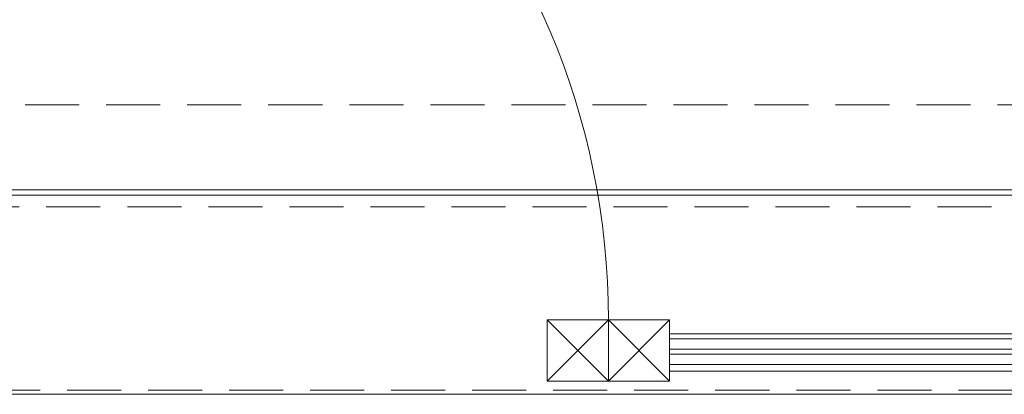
# Model space of a CAD drawing. Header units: millimetres. Extents: x 144573 to 336993, y 74252 to 247042.
# Tile 245 of 256: x 170986 to 172144, y 174615 to 175055. Entities that reach past the tile are written whole.
import ezdxf

# ---------------------------------------------------------------- set-up
doc = ezdxf.new("R2010")
doc.units = ezdxf.units.MM
doc.linetypes.add('ČÁRKOVANÁ', pattern=[19.05, 12.7, -6.35])
doc.layers.add('FASÁDA DETAILNÍ', color=255, linetype='Continuous', lineweight=0)

msp = doc.modelspace()

# ---------------------------------------------------------------- linework, layer by layer
at = {"layer": 'FASÁDA DETAILNÍ'}
for p, q in [((172330.48, 174849.259), (169467.98, 174849.259)), ((173224.481, 174686.259), (171750.48, 174686.259)), ((171750.48, 174680.259), (173224.481, 174680.259)), ((171750.48, 174668.259), (173242.481, 174668.259)), ((173242.481, 174662.259), (171750.48, 174662.259)), ((171750.48, 174650.259), (173274.481, 174650.259)), ((173274.481, 174642.259), (171750.48, 174642.259))]:
    msp.add_line(p, q, dxfattribs=at)
for points in [[(173301.48, 174615.259), (146721.48, 174615.259), (146721.48, 198295.259), (173301.48, 198295.259)], [(173061.48, 174855.259), (146961.48, 174855.259), (146961.48, 198055.259), (173061.48, 198055.259)], [(171678.48, 174702.759), (171678.48, 174630.759), (171606.48, 174630.759), (171606.48, 174702.759)], [(171750.48, 174702.759), (171750.48, 174630.759), (171678.48, 174630.759), (171678.48, 174702.759)]]:
    msp.add_lwpolyline(points, close=True, dxfattribs=at)
at = {"layer": 'FASÁDA DETAILNÍ', "linetype": 'ČÁRKOVANÁ', "ltscale": 5}
for points in [[(173296.48, 174620.259), (146726.48, 174620.259), (146726.48, 198290.259), (173296.48, 198290.259)], [(173081.48, 174835.259), (146941.48, 174835.259), (146941.48, 198075.259), (173081.48, 198075.259)], [(172961.48, 174955.259), (147061.48, 174955.259), (147061.48, 197955.259), (172961.48, 197955.259)]]:
    msp.add_lwpolyline(points, close=True, dxfattribs=at)
at = {"layer": 'FASÁDA DETAILNÍ'}
for points in [[(171606.48, 174702.759), (171678.48, 174630.759)], [(171606.48, 174630.759), (171678.48, 174702.759)], [(171678.48, 174702.759), (171750.48, 174630.759)], [(171678.48, 174630.759), (171750.48, 174702.759)]]:
    msp.add_lwpolyline(points, dxfattribs=at)
msp.add_arc((170807.98, 174702.759), 870.5, 0, 90, dxfattribs=at)

doc.saveas('drawing.dxf')
